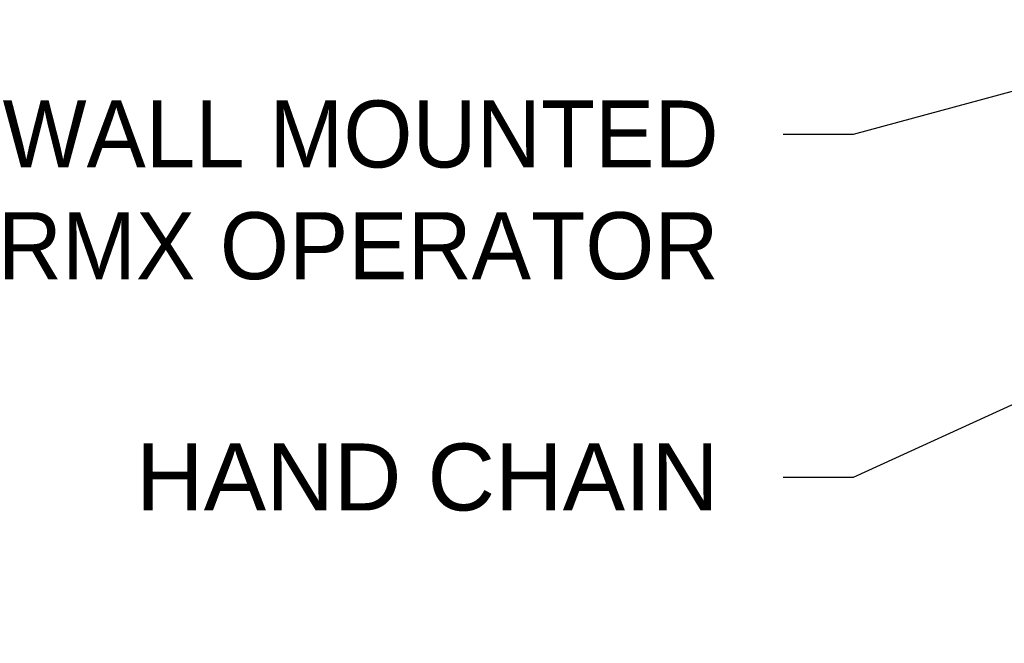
# Model space of a CAD drawing. Header units: inches. Extents: x 169.6 to 213.7, y 214.8 to 266.5.
# Tile 4 of 31: x 174.5 to 175.9, y 222.2 to 223.1. Entities that reach past the tile are written whole.
import ezdxf
from ezdxf import colors
from ezdxf.entities.mleader import LeaderData, LeaderLine
from ezdxf.math import Vec2, Vec3

# ---------------------------------------------------------------- set-up
doc = ezdxf.new("R2010")
doc.units = ezdxf.units.IN
doc.header["$LTSCALE"] = 0.25
doc.header["$MEASUREMENT"] = 0
doc.layers.add('ANNOTATIONS', color=1, linetype='Continuous')
doc.styles.add('ARIAL', font='arial.ttf', dxfattribs={"height": 0.09375})

msp = doc.modelspace()

# ---------------------------------------------------------------- leaders
at = {"layer": 'ANNOTATIONS'}
ml = msp.add_multileader_mtext('Standard', dxfattribs=at)
ml.set_content('WALL MOUNTED \\PRMX OPERATOR', color=256, style='ARIAL')
ml.set_leader_properties()
ml.build(insert=Vec2(0, 0))
ml.multileader.update_dxf_attribs({"dogleg_length": 0.36, "arrow_head_size": 0.09375})
ctx = ml.context
ctx.base_point, ctx.char_height, ctx.arrow_head_size, ctx.landing_gap_size, ctx.plane_origin = Vec3(174.35504, 222.92289), 0.09375, 0.09375, 0.09, Vec3(173.55224, 222.81036)
ctx.text_align_type = 2
notes = []
notes.append((ctx, [(1, (1, 1, 0), (175.68343, 222.92289), (-1, 0), 0.09796, [(0, [(176.27715, 223.08359)], 0, [])])]))
ctx.mtext.insert, ctx.mtext.alignment, ctx.mtext.flow_direction = Vec3(175.49548, 222.97056), 3, 5
ml = msp.add_multileader_mtext('Standard', dxfattribs=at)
ml.set_content('HAND CHAIN', color=256, style='ARIAL')
ml.set_leader_properties()
ml.build(insert=Vec2(0, 0))
ml.multileader.update_dxf_attribs({"dogleg_length": 0.36, "arrow_head_size": 0.09375})
ctx = ml.context
ctx.base_point, ctx.char_height, ctx.arrow_head_size, ctx.landing_gap_size, ctx.plane_origin = Vec3(174.61173, 222.44311), 0.09375, 0.09375, 0.09, Vec3(173.55224, 222.33058)
ctx.text_align_type = 2
notes.append((ctx, [(1, (1, 1, 0), (175.68343, 222.44311), (-1, 0), 0.09796, [(0, [(176.67955, 222.89896)], 0, [])])]))
ctx.mtext.insert, ctx.mtext.alignment, ctx.mtext.flow_direction = Vec3(175.49548, 222.49078), 3, 5
for ctx, leaders in notes:
    for number, flags, end, landing, length, lines in leaders:
        leader = LeaderData()
        leader.index, (leader.has_last_leader_line, leader.has_dogleg_vector, leader.attachment_direction) = number, flags
        leader.last_leader_point, leader.dogleg_vector, leader.dogleg_length = Vec3(end), Vec3(landing), length
        for number, points, colour, breaks in lines:
            line = LeaderLine()
            line.index, line.vertices, line.color, line.breaks = number, Vec3.list(points), colors.encode_raw_color(colour), breaks
            leader.lines.append(line)
        ctx.leaders.append(leader)

doc.saveas('drawing.dxf')
